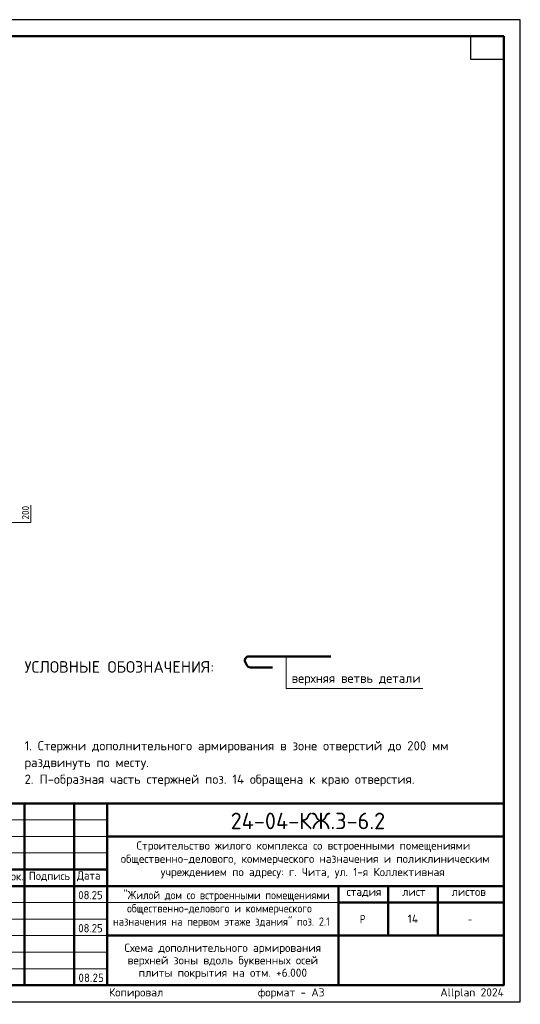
# Model space of a CAD drawing. Header units: millimetres. Extents: x 0 to 42000, y -76 to 29700.
# Tile 7 of 7: x 26853 to 42000, y -76 to 29700. Entities that reach past the tile are written whole.
import ezdxf

# ---------------------------------------------------------------- set-up
doc = ezdxf.new("R2010")
doc.units = ezdxf.units.MM
for name, color, linetype, lineweight in [('Standard', 7, 'Continuous', 25), ('Надписи', 7, 'Continuous', 25), ('Позиционная метка номер позиции', 7, 'Continuous', 13), ('Размерная линия_ общее', 7, 'Continuous', 13)]:
    doc.layers.add(name, color=color, linetype=linetype, lineweight=lineweight)
doc.styles.add('ISOCPEUR', font='txt')

msp = doc.modelspace()

# ---------------------------------------------------------------- hatches: boundary and pattern name
at = {"layer": 'Standard', "linetype": 'Continuous', "lineweight": 25, "transparency": 33554687}
h = msp.add_hatch(color=7, dxfattribs=at)
h.paths.add_polyline_path([(28750, 726), (28750, 734), (28749, 742), (28749, 749), (28748, 756), (28747, 764), (28746, 771), (28745, 778), (28743, 785), (28742, 790), (28741, 795), (28739, 799), (28738, 803), (28736, 807), (28734, 810), (28732, 813), (28731, 816), (28729, 818), (28727, 820), (28724, 822), (28722, 824), (28720, 825), (28718, 826), (28715, 826), (28712, 826), (28710, 826), (28708, 826), (28705, 825), (28703, 824), (28701, 822), (28699, 820), (28696, 818), (28695, 816), (28693, 813), (28691, 810), (28689, 807), (28688, 803), (28686, 799), (28685, 794), (28683, 790), (28682, 785), (28680, 778), (28679, 770), (28678, 763), (28677, 756), (28676, 749), (28676, 741), (28675, 734), (28675, 726), (28675, 719), (28676, 711), (28676, 704), (28677, 696), (28678, 689), (28679, 682), (28680, 675), (28682, 668), (28683, 663), (28684, 658), (28686, 654), (28687, 650), (28689, 646), (28691, 643), (28693, 639), (28694, 637), (28696, 634), (28698, 632), (28701, 630), (28703, 629), (28705, 628), (28707, 627), (28710, 626), (28712, 626), (28715, 626), (28718, 627), (28720, 628), (28722, 629), (28724, 630), (28727, 632), (28729, 634), (28731, 637), (28732, 639), (28734, 643), (28736, 646), (28738, 650), (28739, 654), (28741, 658), (28742, 663), (28743, 668), (28745, 675), (28746, 682), (28747, 689), (28748, 696), (28749, 704), (28749, 711), (28750, 719)])
h.paths.add_polyline_path([(28775, 726), (28775, 721), (28775, 715), (28775, 710), (28774, 705), (28774, 699), (28773, 694), (28773, 689), (28772, 685), (28771, 680), (28771, 675), (28770, 671), (28769, 666), (28768, 662), (28766, 657), (28765, 653), (28764, 649), (28762, 643), (28760, 638), (28757, 633), (28755, 628), (28752, 624), (28749, 620), (28746, 616), (28743, 613), (28740, 610), (28736, 608), (28733, 606), (28729, 604), (28725, 603), (28721, 602), (28717, 601), (28712, 601), (28708, 601), (28704, 602), (28700, 603), (28696, 604), (28692, 606), (28689, 608), (28685, 610), (28682, 613), (28679, 616), (28676, 620), (28673, 624), (28670, 628), (28668, 632), (28665, 638), (28663, 643), (28661, 649), (28660, 653), (28658, 657), (28657, 661), (28656, 666), (28655, 670), (28654, 675), (28654, 680), (28653, 684), (28652, 689), (28652, 694), (28651, 699), (28651, 705), (28650, 710), (28650, 715), (28650, 721), (28650, 726), (28650, 732), (28650, 737), (28650, 743), (28651, 748), (28651, 753), (28652, 758), (28652, 763), (28653, 768), (28654, 773), (28654, 778), (28655, 782), (28656, 787), (28657, 791), (28658, 795), (28660, 800), (28661, 804), (28663, 810), (28665, 815), (28668, 820), (28670, 825), (28673, 829), (28676, 833), (28679, 836), (28682, 839), (28685, 842), (28689, 845), (28692, 847), (28696, 848), (28700, 850), (28704, 851), (28708, 851), (28712, 851), (28717, 851), (28721, 851), (28725, 850), (28729, 848), (28733, 847), (28736, 845), (28740, 842), (28743, 839), (28746, 836), (28749, 833), (28752, 829), (28755, 824), (28757, 820), (28760, 815), (28762, 810), (28764, 804), (28765, 799), (28766, 795), (28768, 791), (28769, 787), (28770, 782), (28771, 777), (28771, 773), (28772, 768), (28773, 763), (28773, 758), (28774, 753), (28774, 748), (28775, 743), (28775, 737), (28775, 732)], flags=16)
h = msp.add_hatch(color=7, dxfattribs=at)
h.paths.add_polyline_path([(28887, 626), (28891, 626), (28895, 627), (28898, 628), (28902, 629), (28905, 630), (28908, 632), (28911, 634), (28914, 637), (28917, 640), (28919, 643), (28921, 646), (28922, 649), (28923, 653), (28924, 656), (28925, 660), (28925, 664), (28925, 689), (28925, 693), (28924, 696), (28923, 700), (28922, 703), (28921, 707), (28919, 710), (28916, 713), (28914, 715), (28911, 718), (28908, 720), (28905, 722), (28902, 724), (28898, 725), (28895, 726), (28891, 726), (28887, 726), (28883, 726), (28880, 726), (28876, 725), (28873, 724), (28870, 722), (28867, 720), (28864, 718), (28861, 715), (28858, 713), (28856, 710), (28854, 707), (28853, 703), (28851, 700), (28851, 696), (28850, 693), (28850, 689), (28850, 664), (28850, 660), (28851, 656), (28851, 653), (28853, 649), (28854, 646), (28856, 643), (28858, 640), (28861, 637), (28864, 634), (28867, 632), (28870, 630), (28873, 629), (28876, 628), (28880, 627), (28883, 626)])
h.paths.add_polyline_path([(28887, 601), (28884, 601), (28881, 602), (28878, 602), (28875, 602), (28872, 603), (28869, 604), (28866, 605), (28863, 606), (28861, 607), (28858, 608), (28855, 610), (28853, 612), (28850, 613), (28848, 615), (28845, 617), (28843, 620), (28841, 622), (28839, 624), (28837, 627), (28835, 629), (28834, 632), (28832, 634), (28831, 637), (28830, 640), (28828, 643), (28828, 645), (28827, 648), (28826, 651), (28826, 654), (28825, 657), (28825, 661), (28825, 664), (28825, 689), (28825, 693), (28825, 696), (28826, 700), (28827, 704), (28827, 707), (28828, 710), (28830, 714), (28831, 717), (28833, 720), (28835, 723), (28837, 726), (28839, 729), (28841, 731), (28844, 734), (28847, 736), (28850, 739), (28847, 741), (28844, 744), (28841, 746), (28839, 749), (28837, 752), (28835, 755), (28833, 758), (28831, 761), (28830, 764), (28828, 767), (28827, 771), (28827, 774), (28826, 778), (28825, 781), (28825, 785), (28825, 789), (28825, 792), (28825, 795), (28826, 798), (28826, 801), (28827, 804), (28828, 807), (28828, 810), (28830, 813), (28831, 816), (28832, 818), (28834, 821), (28835, 823), (28837, 826), (28839, 828), (28841, 831), (28843, 833), (28845, 835), (28848, 837), (28850, 839), (28853, 841), (28855, 843), (28858, 844), (28861, 846), (28863, 847), (28866, 848), (28869, 849), (28872, 850), (28875, 850), (28878, 851), (28881, 851), (28884, 851), (28887, 851), (28891, 851), (28894, 851), (28897, 851), (28900, 850), (28903, 850), (28906, 849), (28909, 848), (28911, 847), (28914, 846), (28917, 844), (28919, 843), (28922, 841), (28924, 839), (28927, 837), (28929, 835), (28931, 833), (28934, 831), (28936, 828), (28938, 826), (28939, 823), (28941, 821), (28943, 818), (28944, 816), (28945, 813), (28946, 810), (28947, 807), (28948, 804), (28949, 801), (28949, 798), (28949, 795), (28950, 792), (28950, 789), (28950, 785), (28949, 781), (28949, 778), (28948, 774), (28947, 771), (28946, 767), (28945, 764), (28943, 761), (28942, 758), (28940, 755), (28938, 752), (28936, 749), (28933, 746), (28931, 744), (28928, 741), (28925, 739), (28929, 735), (28933, 732), (28937, 728), (28939, 724), (28942, 719), (28944, 715), (28946, 710), (28947, 705), (28948, 704), (28948, 702), (28948, 701), (28948, 699), (28949, 697), (28949, 695), (28949, 692), (28949, 690), (28949, 687), (28949, 684), (28950, 681), (28950, 678), (28950, 675), (28950, 671), (28950, 668), (28950, 664), (28950, 661), (28949, 657), (28949, 654), (28949, 651), (28948, 648), (28947, 645), (28946, 643), (28945, 640), (28944, 637), (28943, 634), (28941, 632), (28939, 629), (28938, 627), (28936, 624), (28934, 622), (28931, 620), (28929, 617), (28927, 615), (28924, 613), (28922, 612), (28919, 610), (28917, 608), (28914, 607), (28911, 606), (28909, 605), (28906, 604), (28903, 603), (28900, 602), (28897, 602), (28894, 602), (28891, 601)], flags=16)
h.paths.add_polyline_path([(28887, 751), (28891, 751), (28895, 752), (28898, 753), (28902, 754), (28905, 755), (28908, 757), (28911, 759), (28914, 762), (28917, 765), (28919, 768), (28921, 771), (28922, 774), (28923, 778), (28924, 781), (28925, 785), (28925, 789), (28925, 793), (28924, 796), (28923, 800), (28922, 803), (28921, 806), (28919, 809), (28916, 812), (28914, 815), (28911, 818), (28908, 820), (28905, 822), (28902, 823), (28898, 825), (28895, 826), (28891, 826), (28887, 826), (28883, 826), (28880, 826), (28876, 825), (28873, 823), (28870, 822), (28867, 820), (28864, 818), (28861, 815), (28858, 813), (28856, 810), (28854, 807), (28853, 803), (28851, 800), (28851, 796), (28850, 793), (28850, 789), (28850, 785), (28851, 781), (28851, 778), (28853, 774), (28854, 771), (28856, 768), (28858, 765), (28861, 762), (28864, 759), (28867, 757), (28870, 755), (28873, 754), (28876, 753), (28880, 752), (28883, 751)])
for points in [[(29000, 626), (29000, 628), (29000, 629), (29000, 631), (29001, 632), (29001, 633), (29002, 634), (29002, 635), (29003, 636), (29004, 637), (29005, 637), (29006, 638), (29007, 638), (29008, 638), (29009, 639), (29011, 639), (29012, 639), (29014, 639), (29015, 639), (29017, 638), (29018, 638), (29019, 638), (29020, 637), (29021, 637), (29022, 636), (29023, 635), (29023, 634), (29024, 633), (29024, 632), (29024, 631), (29025, 629), (29025, 628), (29025, 626), (29025, 614), (29025, 612), (29025, 611), (29024, 610), (29024, 608), (29024, 607), (29023, 606), (29023, 605), (29022, 604), (29021, 604), (29020, 603), (29019, 602), (29018, 602), (29017, 602), (29015, 601), (29014, 601), (29012, 601), (29011, 601), (29009, 601), (29008, 602), (29007, 602), (29006, 602), (29005, 603), (29004, 604), (29003, 604), (29002, 605), (29002, 606), (29001, 607), (29001, 608), (29000, 610), (29000, 611), (29000, 612), (29000, 614)], [(29137, 851), (29140, 851), (29144, 851), (29147, 851), (29150, 850), (29153, 850), (29156, 849), (29158, 848), (29161, 847), (29164, 846), (29167, 844), (29169, 843), (29172, 841), (29174, 839), (29177, 837), (29179, 835), (29181, 833), (29184, 831), (29186, 828), (29188, 826), (29189, 823), (29191, 821), (29193, 818), (29194, 816), (29195, 813), (29196, 810), (29197, 807), (29198, 804), (29198, 801), (29199, 798), (29199, 795), (29200, 792), (29200, 789), (29200, 784), (29199, 780), (29198, 775), (29197, 771), (29195, 766), (29193, 762), (29191, 757), (29188, 753), (29110, 626), (29187, 626), (29189, 626), (29190, 626), (29191, 626), (29193, 626), (29194, 625), (29195, 625), (29196, 624), (29197, 623), (29197, 622), (29198, 621), (29198, 620), (29199, 619), (29199, 618), (29199, 617), (29200, 615), (29200, 614), (29200, 612), (29199, 611), (29199, 610), (29199, 608), (29198, 607), (29198, 606), (29197, 605), (29197, 604), (29196, 604), (29195, 603), (29194, 602), (29193, 602), (29191, 602), (29190, 601), (29189, 601), (29187, 601), (29087, 601), (29086, 601), (29084, 601), (29083, 602), (29082, 602), (29081, 602), (29080, 603), (29079, 604), (29078, 604), (29077, 605), (29076, 606), (29076, 607), (29075, 608), (29075, 609), (29075, 611), (29075, 612), (29075, 614), (29075, 616), (29075, 617), (29076, 619), (29077, 621), (29168, 768), (29170, 771), (29171, 773), (29172, 776), (29173, 778), (29174, 781), (29174, 783), (29175, 786), (29175, 789), (29175, 793), (29174, 796), (29173, 800), (29172, 803), (29171, 806), (29168, 809), (29166, 813), (29164, 815), (29161, 818), (29158, 820), (29155, 822), (29152, 823), (29148, 825), (29145, 826), (29141, 826), (29137, 826), (29135, 826), (29132, 826), (29129, 825), (29127, 824), (29124, 823), (29122, 822), (29119, 820), (29117, 818), (29114, 816), (29112, 814), (29110, 812), (29107, 809), (29105, 806), (29103, 802), (29100, 799), (29098, 795), (29097, 793), (29096, 792), (29095, 791), (29094, 790), (29092, 790), (29091, 789), (29089, 789), (29087, 789), (29086, 789), (29084, 789), (29083, 789), (29082, 790), (29081, 790), (29080, 791), (29079, 791), (29078, 792), (29077, 793), (29076, 794), (29076, 795), (29075, 796), (29075, 797), (29075, 798), (29075, 800), (29075, 801), (29075, 803), (29075, 804), (29075, 805), (29076, 806), (29079, 812), (29082, 817), (29085, 822), (29088, 826), (29092, 830), (29095, 834), (29099, 837), (29103, 840), (29107, 843), (29111, 845), (29115, 847), (29119, 848), (29123, 850), (29128, 851), (29132, 851)], [(29250, 739), (29250, 839), (29250, 840), (29250, 842), (29250, 843), (29250, 844), (29251, 845), (29251, 846), (29252, 847), (29253, 848), (29253, 849), (29254, 850), (29255, 850), (29257, 851), (29258, 851), (29259, 851), (29261, 851), (29262, 851), (29349, 851), (29351, 851), (29352, 851), (29354, 851), (29355, 851), (29356, 850), (29357, 850), (29358, 849), (29359, 848), (29359, 847), (29360, 846), (29361, 845), (29361, 844), (29361, 843), (29362, 842), (29362, 840), (29362, 839), (29362, 837), (29362, 836), (29361, 834), (29361, 833), (29361, 832), (29360, 831), (29359, 830), (29359, 829), (29358, 829), (29357, 828), (29356, 827), (29355, 827), (29354, 827), (29352, 826), (29351, 826), (29349, 826), (29275, 826), (29275, 751), (29312, 751), (29315, 751), (29318, 751), (29321, 751), (29324, 750), (29327, 750), (29330, 749), (29333, 748), (29336, 747), (29339, 746), (29341, 744), (29344, 743), (29347, 741), (29349, 739), (29351, 737), (29354, 735), (29356, 733), (29358, 731), (29360, 728), (29362, 726), (29364, 723), (29366, 721), (29367, 718), (29369, 715), (29370, 713), (29371, 710), (29372, 707), (29373, 704), (29373, 701), (29374, 698), (29374, 695), (29374, 692), (29374, 689), (29374, 664), (29374, 661), (29374, 657), (29374, 654), (29373, 651), (29373, 648), (29372, 645), (29371, 643), (29370, 640), (29369, 637), (29367, 634), (29366, 632), (29364, 629), (29362, 627), (29360, 624), (29358, 622), (29356, 620), (29354, 617), (29351, 615), (29349, 613), (29346, 612), (29344, 610), (29341, 608), (29339, 607), (29336, 606), (29333, 605), (29330, 604), (29327, 603), (29324, 602), (29321, 602), (29318, 602), (29315, 601), (29312, 601), (29262, 601), (29261, 601), (29259, 601), (29258, 602), (29257, 602), (29255, 602), (29254, 603), (29253, 604), (29253, 604), (29252, 605), (29251, 606), (29251, 607), (29250, 608), (29250, 610), (29250, 611), (29250, 612), (29250, 614), (29250, 615), (29250, 617), (29250, 618), (29250, 619), (29251, 620), (29251, 621), (29252, 622), (29253, 623), (29253, 624), (29254, 625), (29255, 625), (29257, 626), (29258, 626), (29259, 626), (29261, 626), (29262, 626), (29312, 626), (29316, 626), (29319, 627), (29323, 628), (29326, 629), (29330, 630), (29333, 632), (29336, 634), (29338, 637), (29341, 640), (29343, 643), (29345, 646), (29347, 649), (29348, 653), (29349, 656), (29349, 660), (29349, 664), (29349, 689), (29349, 693), (29349, 696), (29348, 700), (29347, 703), (29345, 707), (29343, 710), (29341, 713), (29338, 715), (29336, 718), (29333, 720), (29330, 722), (29326, 724), (29323, 725), (29319, 726), (29316, 726), (29312, 726), (29262, 726), (29261, 726), (29259, 726), (29258, 727), (29257, 727), (29255, 727), (29254, 728), (29253, 729), (29253, 729), (29252, 730), (29251, 731), (29251, 732), (29250, 733), (29250, 734), (29250, 736), (29250, 737)]]:
    msp.add_hatch(color=7, dxfattribs=at).paths.add_polyline_path(points, flags=16)

# ---------------------------------------------------------------- linework, layer by layer
at = {"layer": 'Standard', "color": 7, "linetype": 'Continuous', "lineweight": 35, "transparency": 33554687}
for p, q in [((41500, 27600), (41500, 20500)), ((41500, 27200), (41500, 20100))]:
    msp.add_line(p, q, dxfattribs=at)
at = {"layer": 'Standard', "color": 7, "linetype": 'Continuous', "lineweight": 50, "transparency": 33554687}
for p, q in [((41500, 27100), (41500, 23200)), ((36268, 10443), (33779, 10443)), ((33678, 10284), (33724, 10184)), ((33832, 10114), (34500, 10114)), ((23000, 6000), (41500, 6000)), ((27000, 500), (27000, 6000)), ((28500, 500), (28500, 6000)), ((29500, 500), (29500, 6000)), ((29500, 5000), (41500, 5000)), ((23000, 4000), (29500, 4000)), ((23000, 4000), (29500, 4000)), ((23000, 3500), (29500, 3500)), ((23000, 3500), (29500, 3500)), ((29500, 3500), (41500, 3500)), ((36500, 2000), (36500, 3500)), ((38000, 2000), (38000, 3500)), ((39500, 2000), (39500, 3500)), ((36500, 3000), (41500, 3000)), ((29500, 2000), (41500, 2000)), ((36500, 500), (36500, 2000)), ((36500, 500), (36500, 2000))]:
    msp.add_line(p, q, dxfattribs=at)
at = {"layer": 'Standard', "color": 7, "linetype": 'Continuous', "lineweight": 25, "transparency": 33554687}
for p, q in [((41500, 500), (41500, 6000)), ((23000, 500), (41500, 500)), ((23000, 500), (41500, 500)), ((23000, 500), (41500, 500))]:
    msp.add_line(p, q, dxfattribs=at)
at = {"layer": 'Standard', "color": 7, "linetype": 'Continuous', "lineweight": 13, "transparency": 33554687}
for p, q in [((23000, 5500), (29500, 5500)), ((23000, 5000), (29500, 5000)), ((23000, 4500), (29500, 4500)), ((23000, 3000), (29500, 3000)), ((23000, 2500), (29500, 2500)), ((23000, 2500), (29500, 2500)), ((23000, 2000), (29500, 2000)), ((23000, 2000), (29500, 2000)), ((23000, 1500), (29500, 1500)), ((23000, 1000), (29500, 1000))]:
    msp.add_line(p, q, dxfattribs=at)
at = {"layer": 'Standard', "color": 7, "linetype": 'Continuous', "lineweight": 25, "transparency": 33554687}
for points in [[(0, 0), (42000, 0), (42000, 29700), (0, 29700), (0, 0)], [(41500, 29200), (41500, 28500), (40500, 28500), (40500, 29200), (41500, 29200)]]:
    msp.add_lwpolyline(points, close=True, dxfattribs=at)
at = {"layer": 'Standard', "color": 7, "linetype": 'Continuous', "lineweight": 50, "transparency": 33554687}
msp.add_lwpolyline([(2000, 29200), (41500, 29200), (41500, 500), (2000, 500), (2000, 29200)], close=True, dxfattribs=at)
at = {"layer": 'Standard', "color": 7, "linetype": 'Continuous', "lineweight": 13, "transparency": 33554687}
for points in [[(41500, 29200), (2000, 29200), (2000, 3000), (41500, 3000), (41500, 29200)], [(39052, 9471), (34919, 9471), (34919, 10443)]]:
    msp.add_lwpolyline(points, dxfattribs=at)
at = {"layer": 'Standard', "color": 7, "linetype": 'Continuous', "lineweight": 25, "transparency": 33554687}
msp.add_lwpolyline([(41500, 6000), (23000, 6000), (23000, 500), (41500, 500), (41500, 6000)], dxfattribs=at)
at = {"layer": 'Standard', "color": 7, "linetype": 'Continuous', "lineweight": 50, "transparency": 33554687}
for centre, radius, start, end in [((33779, 10331), 112, 90, 204.7646), ((33832, 10233), 119, 204.7646, 270)]:
    msp.add_arc(centre, radius, start, end, dxfattribs=at)
at = {"layer": 'Позиционная метка номер позиции', "color": 251, "linetype": 'Continuous', "lineweight": 13, "true_color": 0x656565, "transparency": 33554687}
msp.add_lwpolyline([(26391, 14493), (27191, 14493), (27191, 15023)], dxfattribs=at)

# ---------------------------------------------------------------- texts
at = {"layer": 'Standard', "color": 7, "linetype": 'Continuous', "lineweight": 25, "transparency": 33554687, "attachment_point": 7, "style": 'ISOCPEUR'}
for s, insert, char_height, width in [('\\A1;{\\fISOCPEUR|i0|b0;\\H350.000000;\\W1.000000;\\C7;УСЛОВНЫЕ ОБОЗНАЧЕНИЯ:}\\P', (27000, 9951), 350, 5755.33), ('\\A1;{\\fISOCPEUR|i0|b0;\\H279.999995;\\W1.000000;\\C7;верхняя ветвь детали}\\P', (35080, 9569), 280, 4142.07), ('\\W0.99;Строительство жилого комплекса со встроенными помещениями', (30388, 4533), 250, 10343.94), ('\\W0.99;общественно-делового, коммерческого назначения и поликлиническим', (29912, 4133), 250, 11292.27), ('\\W0.99;учреждением по адресу: г. Чита, ул. 1-я Коллективная', (31119, 3733), 250, 8881.18), ('\\W0.95;N док.', (26043, 3631), 250, 1068.13), ('\\W0.96;Подпись', (27129, 3643), 250, 1344.28), ('\\W0.94;Дата', (28588, 3643), 250, 967.74), ('\\W0.90;"Жилой дом со встроенными помещениями', (29989, 3033), 250, 6132.5), ('\\W0.94;08.25', (28625, 3101), 250, 891.68), ('\\W0.90;общественно-делового и коммерческого', (30102, 2633), 250, 5904.56), ('\\W0.99;стадия    лист     листов', (36743, 3162), 250, 4372.59), ('\\W0.90;назначения на первом этаже здания" поз. 2.1', (29676, 2233), 250, 6756.08), ('\\W0.80;Р', (37150, 2375), 250, 299.85), ('\\W0.78;-', (40412, 2375), 250, 271.99), ('\\W0.94;08.25', (28625, 2101), 250, 891.68)]:
    msp.add_mtext(s, dxfattribs=dict(at, insert=insert, char_height=char_height, width=width))
at = {"layer": 'Standard', "color": 7, "linetype": 'Continuous', "lineweight": 13, "transparency": 33554687, "insert": (27000, 7883), "char_height": 280, "width": 12800.9, "attachment_point": 1, "line_spacing_factor": 1.084337}
msp.add_mtext('\\A1;{\\fISOCPEUR|i0|b0;\\H279.999995;\\W1.000000;\\C7;1. Стержни дополнительного армирования в зоне отверстий до 200 мм}\\P{\\fISOCPEUR|i0|b0;\\H279.999995;\\W1.000000;\\C7;раздвинуть по месту.}\\P{\\fISOCPEUR|i0|b0;\\H279.999995;\\W1.000000;\\C7;2. П-образная часть стержней поз. 14 обращена к краю отверстия.}\\P', dxfattribs=at)
at = {"layer": 'Standard', "color": 7, "linetype": 'Continuous', "lineweight": 50, "transparency": 33554687, "insert": (33235, 5218), "char_height": 500, "width": 5041.59, "attachment_point": 7, "style": 'ISOCPEUR'}
msp.add_mtext('\\W0.98;24-04-КЖ.3-6.2', dxfattribs=at)
at = {"layer": 'Standard', "color": 7, "linetype": 'Continuous', "lineweight": 25, "transparency": 33554687, "insert": (33000, 1758), "char_height": 250, "width": 5991.88, "attachment_point": 2, "line_spacing_factor": 0.903614}
msp.add_mtext('\\A1;{\\fISOCPEUR|i0|b0;\\H250.000000;\\W1.000000;\\C7;Схема дополнительного армирования}\\P{\\fISOCPEUR|i0|b0;\\H250.000000;\\W1.000000;\\C7;верхней зоны вдоль буквенных осей}\\P{\\fISOCPEUR|i0|b0;\\H250.000000;\\W1.000000;\\C7;плиты покрытия на отм. +6.000}\\P', dxfattribs=at)
at = {"layer": 'Standard', "color": 8, "linetype": 'Continuous', "lineweight": 13, "transparency": 33554687, "insert": (41500, 248), "char_height": 250, "width": 11749.46, "attachment_point": 6, "style": 'ISOCPEUR'}
msp.add_mtext('\\A1;{\\fISOCPEUR|i0|b0;\\H250.000000;\\W1.000000;\\C8;Копировал                  формат - А3                      Allplan 2024}\\P', dxfattribs=at)
at = {"layer": 'Надписи', "color": 7, "linetype": 'Continuous', "lineweight": 13, "transparency": 33554687, "insert": (38750, 2510), "char_height": 250, "width": 420.59, "attachment_point": 5, "style": 'ISOCPEUR'}
msp.add_mtext('\\A1;{\\fISOCPEUR|i0|b0;\\H250.000000;\\W1.000000;\\C7;14}\\P', dxfattribs=at)
at = {"layer": 'Размерная линия_ общее', "color": 251, "linetype": 'Continuous', "lineweight": 25, "true_color": 0x656565, "transparency": 33554687, "insert": (27138, 14585), "char_height": 220, "width": 562, "attachment_point": 7, "rotation": 90, "style": 'ISOCPEUR'}
msp.add_mtext('\\W0.91;200', dxfattribs=at)

doc.saveas('drawing.dxf')
